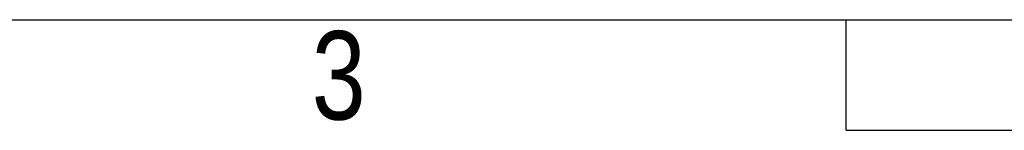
# Model space of a CAD drawing. Header units: millimetres. Extents: x 0 to 420, y 0 to 297.
# Tile 2 of 9: x 120 to 166, y 0 to 5. Entities that reach past the tile are written whole.
import ezdxf

# ---------------------------------------------------------------- set-up
doc = ezdxf.new("R2010")
doc.units = ezdxf.units.MM
doc.layers.add('CARTIGLIO', color=140, linetype='Continuous')
doc.styles.add('SLDTEXTSTYLE2', font='TXT', dxfattribs={"width": 0.8214676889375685})

msp = doc.modelspace()

# ---------------------------------------------------------------- linework, layer by layer
at = {"layer": 'CARTIGLIO', "linetype": 'Continuous'}
for p, q in [((5.180115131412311, 5.171001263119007), (414.8273971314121, 5.171001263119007)), ((158.2615958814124, -0.003214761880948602), (158.2615958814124, 5.171001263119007)), ((158.2615958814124, -0.003214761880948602), (261.7459163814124, -0.003214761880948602))]:
    msp.add_line(p, q, dxfattribs=at)

# ---------------------------------------------------------------- texts
at = {"layer": 'CARTIGLIO', "insert": (134.4918588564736, 4.637072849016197), "char_height": 4.13937282, "attachment_point": 2, "style": 'SLDTEXTSTYLE2'}
msp.add_mtext('3', dxfattribs=at)

doc.saveas('drawing.dxf')
